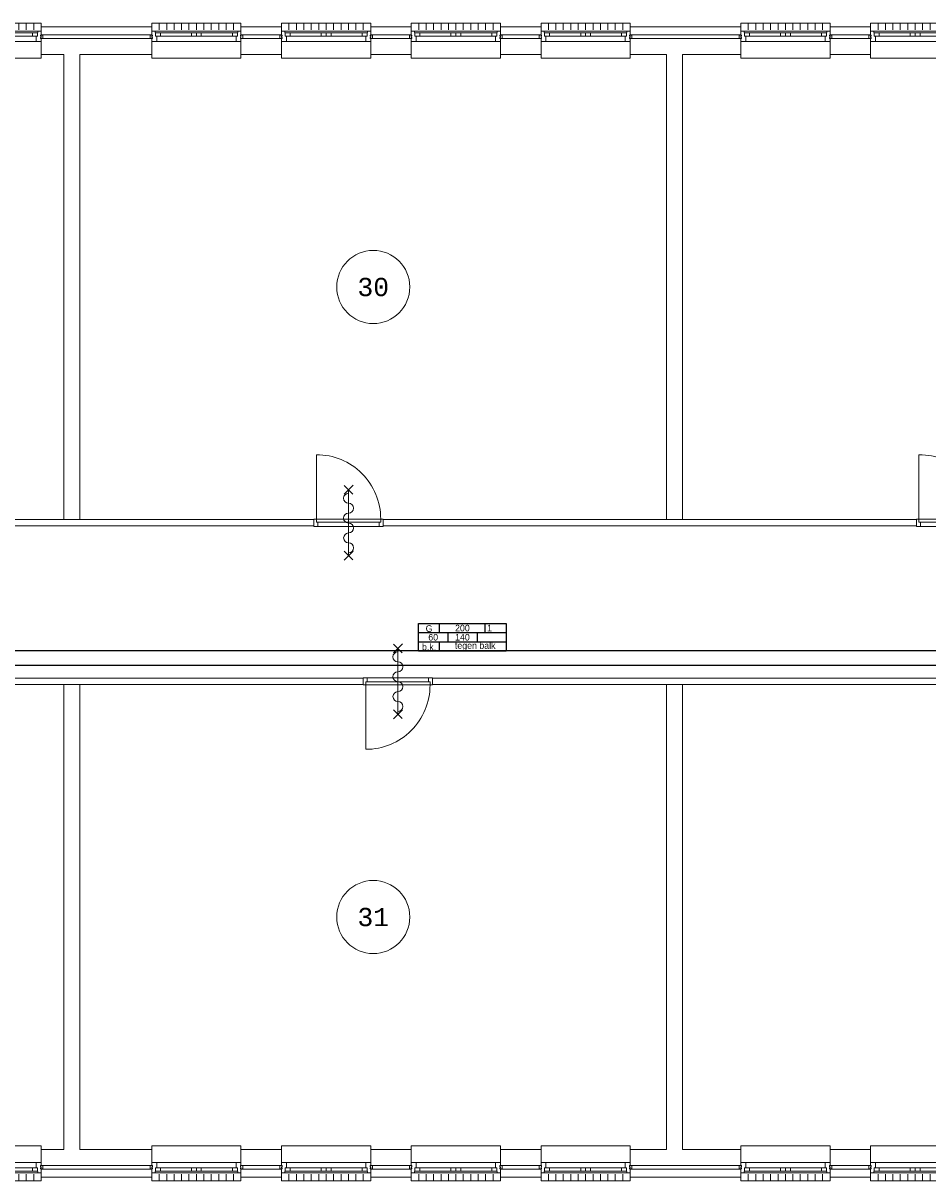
# Model space of a CAD drawing. Header units: millimetres. Extents: x 3141 to 84138, y 13023 to 41651.
# Tile 5 of 10: x 30646 to 43025, y 19224 to 35059. Entities that reach past the tile are written whole.
import ezdxf
from ezdxf.enums import TextEntityAlignment as Align
from ezdxf.xclip import XClip

# ---------------------------------------------------------------- set-up
doc = ezdxf.new("R2010")
doc.units = ezdxf.units.MM
doc.header["$LTSCALE"] = 50
doc.header["$XCLIPFRAME"] = 0
doc.layers.get('0').update_dxf_attribs({"linetype": 'CONTINUOUS'})
for name, color, linetype in [('EL6130--_KANALISATIE', 2, 'CONTINUOUS'), ('EL6131--_KG', 3, 'CONTINUOUS'), ('Xref', 8, 'CONTINUOUS'), ('Xref-1e26$0$AL$1A---_ALGEMEEN', 8, 'CONTINUOUS'), ('Xref-1e26$0$AT$1A---_TEKST050', 8, 'CONTINUOUS')]:
    doc.layers.add(name, color=color, linetype=linetype)
doc.styles.add('ISO-GTI', font='ISO-GTI.shx')
doc.styles.add('Xref-1e26$0$MONOTXT', font='MONOTXT')

# ---------------------------------------------------------------- blocks, each defined once
blk = doc.blocks.new('*O29')
at = {"layer": 'Xref-1e26$0$AL$1A---_ALGEMEEN', "color": 0, "linetype": 'Continuous', "lineweight": 0}
for p, q in [((-543, 9), (543, 9)), ((-565.5, -130), (565.5, -130)), ((-508.33, -240), (-508.33, -150)), ((-493, -63), (-67, -63)), ((-493, -106), (-67, -106)), ((-406.66, -240), (-406.66, -150)), ((-305, -240), (-305, -150)), ((-203.33, -240), (-203.33, -150)), ((-101.66, -240), (-101.66, -150)), ((0, -240), (0, -150)), ((67, -63), (493, -63)), ((67, -106), (493, -106)), ((101.66, -240), (101.66, -150)), ((203.33, -240), (203.33, -150)), ((305, -240), (305, -150)), ((406.66, -240), (406.66, -150)), ((508.33, -240), (508.33, -150))]:
    blk.add_line(p, q, dxfattribs=at)
for points in [[(-610, 190), (-610, 240), (610, 240), (610, 190)], [(-610, -190), (-610, -240), (610, -240), (610, -190)]]:
    blk.add_lwpolyline(points, dxfattribs=at)
for points in [[(-610, 9), (-545.15, 9), (-543, 6.86), (-543, -63), (-560, -63), (-560, -114), (-565.5, -114), (-565.5, -127.78), (-567.72, -130), (-610, -130), (-610, -76), (-601, -76), (-601, -60), (-610, -60), (-610, -46), (-601, -46), (-601, -30), (-610, -30)], [(610, 9), (545.15, 9), (543, 6.86), (543, -63), (560, -63), (560, -114), (565.5, -114), (565.5, -127.78), (567.72, -130), (610, -130), (610, -76), (601, -76), (601, -60), (610, -60), (610, -46), (601, -46), (601, -30), (610, -30)], [(-635, -30), (-601, -30), (-601, -46), (-610, -46), (-610, -60), (-601, -60), (-601, -76), (-635, -76)], [(-560, -106), (-493, -106), (-493, -63), (-560, -63)], [(-67, -106), (0, -106), (0, -63), (-67, -63)], [(67, -106), (0, -106), (0, -63), (67, -63)], [(560, -106), (493, -106), (493, -63), (560, -63)], [(635, -30), (601, -30), (601, -46), (610, -46), (610, -60), (601, -60), (601, -76), (635, -76)]]:
    blk.add_lwpolyline(points, close=True, dxfattribs=at)
blk = doc.blocks.new('*O30')
at = {"layer": 'Xref-1e26$0$AL$1A---_ALGEMEEN', "color": 0, "linetype": 'Continuous', "lineweight": 0}
for p, q in [((-543, 9), (543, 9)), ((-565.5, -130), (565.5, -130)), ((-508.33, -240), (-508.33, -150)), ((-493, -63), (-67, -63)), ((-493, -106), (-67, -106)), ((-406.66, -240), (-406.66, -150)), ((-305, -240), (-305, -150)), ((-203.33, -240), (-203.33, -150)), ((-101.66, -240), (-101.66, -150)), ((0, -240), (0, -150)), ((67, -63), (493, -63)), ((67, -106), (493, -106)), ((101.66, -240), (101.66, -150)), ((203.33, -240), (203.33, -150)), ((305, -240), (305, -150)), ((406.66, -240), (406.66, -150)), ((508.33, -240), (508.33, -150))]:
    blk.add_line(p, q, dxfattribs=at)
for points in [[(-610, 190), (-610, 240), (610, 240), (610, 190)], [(-610, -190), (-610, -240), (610, -240), (610, -190)]]:
    blk.add_lwpolyline(points, dxfattribs=at)
for points in [[(-610, 9), (-545.15, 9), (-543, 6.86), (-543, -63), (-560, -63), (-560, -114), (-565.5, -114), (-565.5, -127.78), (-567.72, -130), (-610, -130), (-610, -76), (-601, -76), (-601, -60), (-610, -60), (-610, -46), (-601, -46), (-601, -30), (-610, -30)], [(610, 9), (545.15, 9), (543, 6.86), (543, -63), (560, -63), (560, -114), (565.5, -114), (565.5, -127.78), (567.72, -130), (610, -130), (610, -76), (601, -76), (601, -60), (610, -60), (610, -46), (601, -46), (601, -30), (610, -30)], [(-635, -30), (-601, -30), (-601, -46), (-610, -46), (-610, -60), (-601, -60), (-601, -76), (-635, -76)], [(-560, -106), (-493, -106), (-493, -63), (-560, -63)], [(-67, -106), (0, -106), (0, -63), (-67, -63)], [(67, -106), (0, -106), (0, -63), (67, -63)], [(560, -106), (493, -106), (493, -63), (560, -63)], [(635, -30), (601, -30), (601, -46), (610, -46), (610, -60), (601, -60), (601, -76), (635, -76)]]:
    blk.add_lwpolyline(points, close=True, dxfattribs=at)
blk = doc.blocks.new('*O31')
at = {"layer": 'Xref-1e26$0$AL$1A---_ALGEMEEN', "color": 0, "linetype": 'Continuous', "lineweight": 0}
for p, q in [((-543, 9), (543, 9)), ((-565.5, -130), (565.5, -130)), ((-508.33, -240), (-508.33, -150)), ((-493, -63), (-67, -63)), ((-493, -106), (-67, -106)), ((-406.66, -240), (-406.66, -150)), ((-305, -240), (-305, -150)), ((-203.33, -240), (-203.33, -150)), ((-101.66, -240), (-101.66, -150)), ((0, -240), (0, -150)), ((67, -63), (493, -63)), ((67, -106), (493, -106)), ((101.66, -240), (101.66, -150)), ((203.33, -240), (203.33, -150)), ((305, -240), (305, -150)), ((406.66, -240), (406.66, -150)), ((508.33, -240), (508.33, -150))]:
    blk.add_line(p, q, dxfattribs=at)
for points in [[(-610, 190), (-610, 240), (610, 240), (610, 190)], [(-610, -190), (-610, -240), (610, -240), (610, -190)]]:
    blk.add_lwpolyline(points, dxfattribs=at)
for points in [[(-610, 9), (-545.15, 9), (-543, 6.86), (-543, -63), (-560, -63), (-560, -114), (-565.5, -114), (-565.5, -127.78), (-567.72, -130), (-610, -130), (-610, -76), (-601, -76), (-601, -60), (-610, -60), (-610, -46), (-601, -46), (-601, -30), (-610, -30)], [(610, 9), (545.15, 9), (543, 6.86), (543, -63), (560, -63), (560, -114), (565.5, -114), (565.5, -127.78), (567.72, -130), (610, -130), (610, -76), (601, -76), (601, -60), (610, -60), (610, -46), (601, -46), (601, -30), (610, -30)], [(-635, -30), (-601, -30), (-601, -46), (-610, -46), (-610, -60), (-601, -60), (-601, -76), (-635, -76)], [(-560, -106), (-493, -106), (-493, -63), (-560, -63)], [(-67, -106), (0, -106), (0, -63), (-67, -63)], [(67, -106), (0, -106), (0, -63), (67, -63)], [(560, -106), (493, -106), (493, -63), (560, -63)], [(635, -30), (601, -30), (601, -46), (610, -46), (610, -60), (601, -60), (601, -76), (635, -76)]]:
    blk.add_lwpolyline(points, close=True, dxfattribs=at)
blk = doc.blocks.new('*O32')
at = {"layer": 'Xref-1e26$0$AL$1A---_ALGEMEEN', "color": 0, "linetype": 'Continuous', "lineweight": 0}
for p, q in [((-543, 9), (543, 9)), ((-565.5, -130), (565.5, -130)), ((-508.33, -240), (-508.33, -150)), ((-493, -63), (-67, -63)), ((-493, -106), (-67, -106)), ((-406.66, -240), (-406.66, -150)), ((-305, -240), (-305, -150)), ((-203.33, -240), (-203.33, -150)), ((-101.66, -240), (-101.66, -150)), ((0, -240), (0, -150)), ((67, -63), (493, -63)), ((67, -106), (493, -106)), ((101.66, -240), (101.66, -150)), ((203.33, -240), (203.33, -150)), ((305, -240), (305, -150)), ((406.66, -240), (406.66, -150)), ((508.33, -240), (508.33, -150))]:
    blk.add_line(p, q, dxfattribs=at)
for points in [[(-610, 190), (-610, 240), (610, 240), (610, 190)], [(-610, -190), (-610, -240), (610, -240), (610, -190)]]:
    blk.add_lwpolyline(points, dxfattribs=at)
for points in [[(-610, 9), (-545.15, 9), (-543, 6.86), (-543, -63), (-560, -63), (-560, -114), (-565.5, -114), (-565.5, -127.78), (-567.72, -130), (-610, -130), (-610, -76), (-601, -76), (-601, -60), (-610, -60), (-610, -46), (-601, -46), (-601, -30), (-610, -30)], [(610, 9), (545.15, 9), (543, 6.86), (543, -63), (560, -63), (560, -114), (565.5, -114), (565.5, -127.78), (567.72, -130), (610, -130), (610, -76), (601, -76), (601, -60), (610, -60), (610, -46), (601, -46), (601, -30), (610, -30)], [(-635, -30), (-601, -30), (-601, -46), (-610, -46), (-610, -60), (-601, -60), (-601, -76), (-635, -76)], [(-560, -106), (-493, -106), (-493, -63), (-560, -63)], [(-67, -106), (0, -106), (0, -63), (-67, -63)], [(67, -106), (0, -106), (0, -63), (67, -63)], [(560, -106), (493, -106), (493, -63), (560, -63)], [(635, -30), (601, -30), (601, -46), (610, -46), (610, -60), (601, -60), (601, -76), (635, -76)]]:
    blk.add_lwpolyline(points, close=True, dxfattribs=at)
blk = doc.blocks.new('*O33')
at = {"layer": 'Xref-1e26$0$AL$1A---_ALGEMEEN', "color": 0, "linetype": 'Continuous', "lineweight": 0}
for p, q in [((-543, 9), (543, 9)), ((-565.5, -130), (565.5, -130)), ((-508.33, -240), (-508.33, -150)), ((-493, -63), (-67, -63)), ((-493, -106), (-67, -106)), ((-406.66, -240), (-406.66, -150)), ((-305, -240), (-305, -150)), ((-203.33, -240), (-203.33, -150)), ((-101.66, -240), (-101.66, -150)), ((0, -240), (0, -150)), ((67, -63), (493, -63)), ((67, -106), (493, -106)), ((101.66, -240), (101.66, -150)), ((203.33, -240), (203.33, -150)), ((305, -240), (305, -150)), ((406.66, -240), (406.66, -150)), ((508.33, -240), (508.33, -150))]:
    blk.add_line(p, q, dxfattribs=at)
for points in [[(-610, 190), (-610, 240), (610, 240), (610, 190)], [(-610, -190), (-610, -240), (610, -240), (610, -190)]]:
    blk.add_lwpolyline(points, dxfattribs=at)
for points in [[(-610, 9), (-545.15, 9), (-543, 6.86), (-543, -63), (-560, -63), (-560, -114), (-565.5, -114), (-565.5, -127.78), (-567.72, -130), (-610, -130), (-610, -76), (-601, -76), (-601, -60), (-610, -60), (-610, -46), (-601, -46), (-601, -30), (-610, -30)], [(610, 9), (545.15, 9), (543, 6.86), (543, -63), (560, -63), (560, -114), (565.5, -114), (565.5, -127.78), (567.72, -130), (610, -130), (610, -76), (601, -76), (601, -60), (610, -60), (610, -46), (601, -46), (601, -30), (610, -30)], [(-635, -30), (-601, -30), (-601, -46), (-610, -46), (-610, -60), (-601, -60), (-601, -76), (-635, -76)], [(-560, -106), (-493, -106), (-493, -63), (-560, -63)], [(-67, -106), (0, -106), (0, -63), (-67, -63)], [(67, -106), (0, -106), (0, -63), (67, -63)], [(560, -106), (493, -106), (493, -63), (560, -63)], [(635, -30), (601, -30), (601, -46), (610, -46), (610, -60), (601, -60), (601, -76), (635, -76)]]:
    blk.add_lwpolyline(points, close=True, dxfattribs=at)
blk = doc.blocks.new('*O34')
at = {"layer": 'Xref-1e26$0$AL$1A---_ALGEMEEN', "color": 0, "linetype": 'Continuous', "lineweight": 0}
for p, q in [((-543, 9), (543, 9)), ((-565.5, -130), (565.5, -130)), ((-508.33, -240), (-508.33, -150)), ((-493, -63), (-67, -63)), ((-493, -106), (-67, -106)), ((-406.66, -240), (-406.66, -150)), ((-305, -240), (-305, -150)), ((-203.33, -240), (-203.33, -150)), ((-101.66, -240), (-101.66, -150)), ((0, -240), (0, -150)), ((67, -63), (493, -63)), ((67, -106), (493, -106)), ((101.66, -240), (101.66, -150)), ((203.33, -240), (203.33, -150)), ((305, -240), (305, -150)), ((406.66, -240), (406.66, -150)), ((508.33, -240), (508.33, -150))]:
    blk.add_line(p, q, dxfattribs=at)
for points in [[(-610, 190), (-610, 240), (610, 240), (610, 190)], [(-610, -190), (-610, -240), (610, -240), (610, -190)]]:
    blk.add_lwpolyline(points, dxfattribs=at)
for points in [[(-610, 9), (-545.15, 9), (-543, 6.86), (-543, -63), (-560, -63), (-560, -114), (-565.5, -114), (-565.5, -127.78), (-567.72, -130), (-610, -130), (-610, -76), (-601, -76), (-601, -60), (-610, -60), (-610, -46), (-601, -46), (-601, -30), (-610, -30)], [(610, 9), (545.15, 9), (543, 6.86), (543, -63), (560, -63), (560, -114), (565.5, -114), (565.5, -127.78), (567.72, -130), (610, -130), (610, -76), (601, -76), (601, -60), (610, -60), (610, -46), (601, -46), (601, -30), (610, -30)], [(-635, -30), (-601, -30), (-601, -46), (-610, -46), (-610, -60), (-601, -60), (-601, -76), (-635, -76)], [(-560, -106), (-493, -106), (-493, -63), (-560, -63)], [(-67, -106), (0, -106), (0, -63), (-67, -63)], [(67, -106), (0, -106), (0, -63), (67, -63)], [(560, -106), (493, -106), (493, -63), (560, -63)], [(635, -30), (601, -30), (601, -46), (610, -46), (610, -60), (601, -60), (601, -76), (635, -76)]]:
    blk.add_lwpolyline(points, close=True, dxfattribs=at)
blk = doc.blocks.new('*O35')
at = {"layer": 'Xref-1e26$0$AL$1A---_ALGEMEEN', "color": 0, "linetype": 'Continuous', "lineweight": 0}
for p, q in [((-543, 9), (543, 9)), ((-565.5, -130), (565.5, -130)), ((-508.33, -240), (-508.33, -150)), ((-493, -63), (-67, -63)), ((-493, -106), (-67, -106)), ((-406.66, -240), (-406.66, -150)), ((-305, -240), (-305, -150)), ((-203.33, -240), (-203.33, -150)), ((-101.66, -240), (-101.66, -150)), ((0, -240), (0, -150)), ((67, -63), (493, -63)), ((67, -106), (493, -106)), ((101.66, -240), (101.66, -150)), ((203.33, -240), (203.33, -150)), ((305, -240), (305, -150)), ((406.66, -240), (406.66, -150)), ((508.33, -240), (508.33, -150))]:
    blk.add_line(p, q, dxfattribs=at)
for points in [[(-610, 190), (-610, 240), (610, 240), (610, 190)], [(-610, -190), (-610, -240), (610, -240), (610, -190)]]:
    blk.add_lwpolyline(points, dxfattribs=at)
for points in [[(-610, 9), (-545.15, 9), (-543, 6.86), (-543, -63), (-560, -63), (-560, -114), (-565.5, -114), (-565.5, -127.78), (-567.72, -130), (-610, -130), (-610, -76), (-601, -76), (-601, -60), (-610, -60), (-610, -46), (-601, -46), (-601, -30), (-610, -30)], [(610, 9), (545.15, 9), (543, 6.86), (543, -63), (560, -63), (560, -114), (565.5, -114), (565.5, -127.78), (567.72, -130), (610, -130), (610, -76), (601, -76), (601, -60), (610, -60), (610, -46), (601, -46), (601, -30), (610, -30)], [(-635, -30), (-601, -30), (-601, -46), (-610, -46), (-610, -60), (-601, -60), (-601, -76), (-635, -76)], [(-560, -106), (-493, -106), (-493, -63), (-560, -63)], [(-67, -106), (0, -106), (0, -63), (-67, -63)], [(67, -106), (0, -106), (0, -63), (67, -63)], [(560, -106), (493, -106), (493, -63), (560, -63)], [(635, -30), (601, -30), (601, -46), (610, -46), (610, -60), (601, -60), (601, -76), (635, -76)]]:
    blk.add_lwpolyline(points, close=True, dxfattribs=at)
blk = doc.blocks.new('*O49')
at = {"layer": 'Xref-1e26$0$AL$1A---_ALGEMEEN', "color": 0, "linetype": 'Continuous', "lineweight": 0}
for p, q in [((-508.33, 240), (-508.33, 150)), ((-406.66, 240), (-406.66, 150)), ((-305, 240), (-305, 150)), ((-203.33, 240), (-203.33, 150)), ((-101.66, 240), (-101.66, 150)), ((0, 240), (0, 150)), ((101.66, 240), (101.66, 150)), ((203.33, 240), (203.33, 150)), ((305, 240), (305, 150)), ((406.66, 240), (406.66, 150)), ((508.33, 240), (508.33, 150)), ((-565.5, 130), (565.5, 130)), ((-493, 106), (-67, 106)), ((-493, 63), (-67, 63)), ((67, 106), (493, 106)), ((67, 63), (493, 63)), ((-543, -9), (543, -9))]:
    blk.add_line(p, q, dxfattribs=at)
for points in [[(-610, 190), (-610, 240), (610, 240), (610, 190)], [(-610, -190), (-610, -240), (610, -240), (610, -190)]]:
    blk.add_lwpolyline(points, dxfattribs=at)
for points in [[(-635, 30), (-601, 30), (-601, 46), (-610, 46), (-610, 60), (-601, 60), (-601, 76), (-635, 76)], [(-610, -9), (-545.15, -9), (-543, -6.86), (-543, 63), (-560, 63), (-560, 114), (-565.5, 114), (-565.5, 127.78), (-567.72, 130), (-610, 130), (-610, 76), (-601, 76), (-601, 60), (-610, 60), (-610, 46), (-601, 46), (-601, 30), (-610, 30)], [(-560, 106), (-493, 106), (-493, 63), (-560, 63)], [(-67, 106), (0, 106), (0, 63), (-67, 63)], [(67, 106), (0, 106), (0, 63), (67, 63)], [(560, 106), (493, 106), (493, 63), (560, 63)], [(610, -9), (545.15, -9), (543, -6.86), (543, 63), (560, 63), (560, 114), (565.5, 114), (565.5, 127.78), (567.72, 130), (610, 130), (610, 76), (601, 76), (601, 60), (610, 60), (610, 46), (601, 46), (601, 30), (610, 30)], [(635, 30), (601, 30), (601, 46), (610, 46), (610, 60), (601, 60), (601, 76), (635, 76)]]:
    blk.add_lwpolyline(points, close=True, dxfattribs=at)
blk = doc.blocks.new('*O50')
at = {"layer": 'Xref-1e26$0$AL$1A---_ALGEMEEN', "color": 0, "linetype": 'Continuous', "lineweight": 0}
for p, q in [((-508.33, 240), (-508.33, 150)), ((-406.66, 240), (-406.66, 150)), ((-305, 240), (-305, 150)), ((-203.33, 240), (-203.33, 150)), ((-101.66, 240), (-101.66, 150)), ((0, 240), (0, 150)), ((101.66, 240), (101.66, 150)), ((203.33, 240), (203.33, 150)), ((305, 240), (305, 150)), ((406.66, 240), (406.66, 150)), ((508.33, 240), (508.33, 150)), ((-565.5, 130), (565.5, 130)), ((-493, 106), (-67, 106)), ((-493, 63), (-67, 63)), ((67, 106), (493, 106)), ((67, 63), (493, 63)), ((-543, -9), (543, -9))]:
    blk.add_line(p, q, dxfattribs=at)
for points in [[(-610, 190), (-610, 240), (610, 240), (610, 190)], [(-610, -190), (-610, -240), (610, -240), (610, -190)]]:
    blk.add_lwpolyline(points, dxfattribs=at)
for points in [[(-635, 30), (-601, 30), (-601, 46), (-610, 46), (-610, 60), (-601, 60), (-601, 76), (-635, 76)], [(-610, -9), (-545.15, -9), (-543, -6.86), (-543, 63), (-560, 63), (-560, 114), (-565.5, 114), (-565.5, 127.78), (-567.72, 130), (-610, 130), (-610, 76), (-601, 76), (-601, 60), (-610, 60), (-610, 46), (-601, 46), (-601, 30), (-610, 30)], [(-560, 106), (-493, 106), (-493, 63), (-560, 63)], [(-67, 106), (0, 106), (0, 63), (-67, 63)], [(67, 106), (0, 106), (0, 63), (67, 63)], [(560, 106), (493, 106), (493, 63), (560, 63)], [(610, -9), (545.15, -9), (543, -6.86), (543, 63), (560, 63), (560, 114), (565.5, 114), (565.5, 127.78), (567.72, 130), (610, 130), (610, 76), (601, 76), (601, 60), (610, 60), (610, 46), (601, 46), (601, 30), (610, 30)], [(635, 30), (601, 30), (601, 46), (610, 46), (610, 60), (601, 60), (601, 76), (635, 76)]]:
    blk.add_lwpolyline(points, close=True, dxfattribs=at)
blk = doc.blocks.new('*O51')
at = {"layer": 'Xref-1e26$0$AL$1A---_ALGEMEEN', "color": 0, "linetype": 'Continuous', "lineweight": 0}
for p, q in [((-508.33, 240), (-508.33, 150)), ((-406.66, 240), (-406.66, 150)), ((-305, 240), (-305, 150)), ((-203.33, 240), (-203.33, 150)), ((-101.66, 240), (-101.66, 150)), ((0, 240), (0, 150)), ((101.66, 240), (101.66, 150)), ((203.33, 240), (203.33, 150)), ((305, 240), (305, 150)), ((406.66, 240), (406.66, 150)), ((508.33, 240), (508.33, 150)), ((-565.5, 130), (565.5, 130)), ((-493, 106), (-67, 106)), ((-493, 63), (-67, 63)), ((67, 106), (493, 106)), ((67, 63), (493, 63)), ((-543, -9), (543, -9))]:
    blk.add_line(p, q, dxfattribs=at)
for points in [[(-610, 190), (-610, 240), (610, 240), (610, 190)], [(-610, -190), (-610, -240), (610, -240), (610, -190)]]:
    blk.add_lwpolyline(points, dxfattribs=at)
for points in [[(-635, 30), (-601, 30), (-601, 46), (-610, 46), (-610, 60), (-601, 60), (-601, 76), (-635, 76)], [(-610, -9), (-545.15, -9), (-543, -6.86), (-543, 63), (-560, 63), (-560, 114), (-565.5, 114), (-565.5, 127.78), (-567.72, 130), (-610, 130), (-610, 76), (-601, 76), (-601, 60), (-610, 60), (-610, 46), (-601, 46), (-601, 30), (-610, 30)], [(-560, 106), (-493, 106), (-493, 63), (-560, 63)], [(-67, 106), (0, 106), (0, 63), (-67, 63)], [(67, 106), (0, 106), (0, 63), (67, 63)], [(560, 106), (493, 106), (493, 63), (560, 63)], [(610, -9), (545.15, -9), (543, -6.86), (543, 63), (560, 63), (560, 114), (565.5, 114), (565.5, 127.78), (567.72, 130), (610, 130), (610, 76), (601, 76), (601, 60), (610, 60), (610, 46), (601, 46), (601, 30), (610, 30)], [(635, 30), (601, 30), (601, 46), (610, 46), (610, 60), (601, 60), (601, 76), (635, 76)]]:
    blk.add_lwpolyline(points, close=True, dxfattribs=at)
blk = doc.blocks.new('*O52')
at = {"layer": 'Xref-1e26$0$AL$1A---_ALGEMEEN', "color": 0, "linetype": 'Continuous', "lineweight": 0}
for p, q in [((-508.33, 240), (-508.33, 150)), ((-406.66, 240), (-406.66, 150)), ((-305, 240), (-305, 150)), ((-203.33, 240), (-203.33, 150)), ((-101.66, 240), (-101.66, 150)), ((0, 240), (0, 150)), ((101.66, 240), (101.66, 150)), ((203.33, 240), (203.33, 150)), ((305, 240), (305, 150)), ((406.66, 240), (406.66, 150)), ((508.33, 240), (508.33, 150)), ((-565.5, 130), (565.5, 130)), ((-493, 106), (-67, 106)), ((-493, 63), (-67, 63)), ((67, 106), (493, 106)), ((67, 63), (493, 63)), ((-543, -9), (543, -9))]:
    blk.add_line(p, q, dxfattribs=at)
for points in [[(-610, 190), (-610, 240), (610, 240), (610, 190)], [(-610, -190), (-610, -240), (610, -240), (610, -190)]]:
    blk.add_lwpolyline(points, dxfattribs=at)
for points in [[(-635, 30), (-601, 30), (-601, 46), (-610, 46), (-610, 60), (-601, 60), (-601, 76), (-635, 76)], [(-610, -9), (-545.15, -9), (-543, -6.86), (-543, 63), (-560, 63), (-560, 114), (-565.5, 114), (-565.5, 127.78), (-567.72, 130), (-610, 130), (-610, 76), (-601, 76), (-601, 60), (-610, 60), (-610, 46), (-601, 46), (-601, 30), (-610, 30)], [(-560, 106), (-493, 106), (-493, 63), (-560, 63)], [(-67, 106), (0, 106), (0, 63), (-67, 63)], [(67, 106), (0, 106), (0, 63), (67, 63)], [(560, 106), (493, 106), (493, 63), (560, 63)], [(610, -9), (545.15, -9), (543, -6.86), (543, 63), (560, 63), (560, 114), (565.5, 114), (565.5, 127.78), (567.72, 130), (610, 130), (610, 76), (601, 76), (601, 60), (610, 60), (610, 46), (601, 46), (601, 30), (610, 30)], [(635, 30), (601, 30), (601, 46), (610, 46), (610, 60), (601, 60), (601, 76), (635, 76)]]:
    blk.add_lwpolyline(points, close=True, dxfattribs=at)
blk = doc.blocks.new('*O53')
at = {"layer": 'Xref-1e26$0$AL$1A---_ALGEMEEN', "color": 0, "linetype": 'Continuous', "lineweight": 0}
for p, q in [((-508.33, 240), (-508.33, 150)), ((-406.66, 240), (-406.66, 150)), ((-305, 240), (-305, 150)), ((-203.33, 240), (-203.33, 150)), ((-101.66, 240), (-101.66, 150)), ((0, 240), (0, 150)), ((101.66, 240), (101.66, 150)), ((203.33, 240), (203.33, 150)), ((305, 240), (305, 150)), ((406.66, 240), (406.66, 150)), ((508.33, 240), (508.33, 150)), ((-565.5, 130), (565.5, 130)), ((-493, 106), (-67, 106)), ((-493, 63), (-67, 63)), ((67, 106), (493, 106)), ((67, 63), (493, 63)), ((-543, -9), (543, -9))]:
    blk.add_line(p, q, dxfattribs=at)
for points in [[(-610, 190), (-610, 240), (610, 240), (610, 190)], [(-610, -190), (-610, -240), (610, -240), (610, -190)]]:
    blk.add_lwpolyline(points, dxfattribs=at)
for points in [[(-635, 30), (-601, 30), (-601, 46), (-610, 46), (-610, 60), (-601, 60), (-601, 76), (-635, 76)], [(-610, -9), (-545.15, -9), (-543, -6.86), (-543, 63), (-560, 63), (-560, 114), (-565.5, 114), (-565.5, 127.78), (-567.72, 130), (-610, 130), (-610, 76), (-601, 76), (-601, 60), (-610, 60), (-610, 46), (-601, 46), (-601, 30), (-610, 30)], [(-560, 106), (-493, 106), (-493, 63), (-560, 63)], [(-67, 106), (0, 106), (0, 63), (-67, 63)], [(67, 106), (0, 106), (0, 63), (67, 63)], [(560, 106), (493, 106), (493, 63), (560, 63)], [(610, -9), (545.15, -9), (543, -6.86), (543, 63), (560, 63), (560, 114), (565.5, 114), (565.5, 127.78), (567.72, 130), (610, 130), (610, 76), (601, 76), (601, 60), (610, 60), (610, 46), (601, 46), (601, 30), (610, 30)], [(635, 30), (601, 30), (601, 46), (610, 46), (610, 60), (601, 60), (601, 76), (635, 76)]]:
    blk.add_lwpolyline(points, close=True, dxfattribs=at)
blk = doc.blocks.new('*O54')
at = {"layer": 'Xref-1e26$0$AL$1A---_ALGEMEEN', "color": 0, "linetype": 'Continuous', "lineweight": 0}
for p, q in [((-508.33, 240), (-508.33, 150)), ((-406.66, 240), (-406.66, 150)), ((-305, 240), (-305, 150)), ((-203.33, 240), (-203.33, 150)), ((-101.66, 240), (-101.66, 150)), ((0, 240), (0, 150)), ((101.66, 240), (101.66, 150)), ((203.33, 240), (203.33, 150)), ((305, 240), (305, 150)), ((406.66, 240), (406.66, 150)), ((508.33, 240), (508.33, 150)), ((-565.5, 130), (565.5, 130)), ((-493, 106), (-67, 106)), ((-493, 63), (-67, 63)), ((67, 106), (493, 106)), ((67, 63), (493, 63)), ((-543, -9), (543, -9))]:
    blk.add_line(p, q, dxfattribs=at)
for points in [[(-610, 190), (-610, 240), (610, 240), (610, 190)], [(-610, -190), (-610, -240), (610, -240), (610, -190)]]:
    blk.add_lwpolyline(points, dxfattribs=at)
for points in [[(-635, 30), (-601, 30), (-601, 46), (-610, 46), (-610, 60), (-601, 60), (-601, 76), (-635, 76)], [(-610, -9), (-545.15, -9), (-543, -6.86), (-543, 63), (-560, 63), (-560, 114), (-565.5, 114), (-565.5, 127.78), (-567.72, 130), (-610, 130), (-610, 76), (-601, 76), (-601, 60), (-610, 60), (-610, 46), (-601, 46), (-601, 30), (-610, 30)], [(-560, 106), (-493, 106), (-493, 63), (-560, 63)], [(-67, 106), (0, 106), (0, 63), (-67, 63)], [(67, 106), (0, 106), (0, 63), (67, 63)], [(560, 106), (493, 106), (493, 63), (560, 63)], [(610, -9), (545.15, -9), (543, -6.86), (543, 63), (560, 63), (560, 114), (565.5, 114), (565.5, 127.78), (567.72, 130), (610, 130), (610, 76), (601, 76), (601, 60), (610, 60), (610, 46), (601, 46), (601, 30), (610, 30)], [(635, 30), (601, 30), (601, 46), (610, 46), (610, 60), (601, 60), (601, 76), (635, 76)]]:
    blk.add_lwpolyline(points, close=True, dxfattribs=at)
blk = doc.blocks.new('*O55')
at = {"layer": 'Xref-1e26$0$AL$1A---_ALGEMEEN', "color": 0, "linetype": 'Continuous', "lineweight": 0}
for p, q in [((-508.33, 240), (-508.33, 150)), ((-406.66, 240), (-406.66, 150)), ((-305, 240), (-305, 150)), ((-203.33, 240), (-203.33, 150)), ((-101.66, 240), (-101.66, 150)), ((0, 240), (0, 150)), ((101.66, 240), (101.66, 150)), ((203.33, 240), (203.33, 150)), ((305, 240), (305, 150)), ((406.66, 240), (406.66, 150)), ((508.33, 240), (508.33, 150)), ((-565.5, 130), (565.5, 130)), ((-493, 106), (-67, 106)), ((-493, 63), (-67, 63)), ((67, 106), (493, 106)), ((67, 63), (493, 63)), ((-543, -9), (543, -9))]:
    blk.add_line(p, q, dxfattribs=at)
for points in [[(-610, 190), (-610, 240), (610, 240), (610, 190)], [(-610, -190), (-610, -240), (610, -240), (610, -190)]]:
    blk.add_lwpolyline(points, dxfattribs=at)
for points in [[(-635, 30), (-601, 30), (-601, 46), (-610, 46), (-610, 60), (-601, 60), (-601, 76), (-635, 76)], [(-610, -9), (-545.15, -9), (-543, -6.86), (-543, 63), (-560, 63), (-560, 114), (-565.5, 114), (-565.5, 127.78), (-567.72, 130), (-610, 130), (-610, 76), (-601, 76), (-601, 60), (-610, 60), (-610, 46), (-601, 46), (-601, 30), (-610, 30)], [(-560, 106), (-493, 106), (-493, 63), (-560, 63)], [(-67, 106), (0, 106), (0, 63), (-67, 63)], [(67, 106), (0, 106), (0, 63), (67, 63)], [(560, 106), (493, 106), (493, 63), (560, 63)], [(610, -9), (545.15, -9), (543, -6.86), (543, 63), (560, 63), (560, 114), (565.5, 114), (565.5, 127.78), (567.72, 130), (610, 130), (610, 76), (601, 76), (601, 60), (610, 60), (610, 46), (601, 46), (601, 30), (610, 30)], [(635, 30), (601, 30), (601, 46), (610, 46), (610, 60), (601, 60), (601, 76), (635, 76)]]:
    blk.add_lwpolyline(points, close=True, dxfattribs=at)
blk = doc.blocks.new('Xref-1e26$0$ED0881')
at = {"layer": 'Xref-1e26$0$AL$1A---_ALGEMEEN', "color": 0, "linetype": 'Continuous', "lineweight": 0}
for p, q in [((475, -400), (475, 500)), ((915, 0), (35, 0)), ((55, 100), (895, 100)), ((55, 45), (895, 45))]:
    blk.add_line(p, q, dxfattribs=at)
for points in [[(55, 100), (0, 100), (0, 0), (35, 0), (35, 45), (55, 45), (55, 100)], [(950, 0), (915, 0), (915, 45), (895, 45), (895, 100), (950, 100), (950, 0)]]:
    blk.add_lwpolyline(points, close=True, dxfattribs=at)
blk.add_lwpolyline([(35, 0), (35, -880, 0.414214), (915, 0)], format="xyb", dxfattribs=at)
blk = doc.blocks.new('Xref-1e26$0$BRW60')
at = {"layer": 'Xref-1e26$0$AL$1A---_ALGEMEEN', "color": 0, "linetype": 'Continuous', "lineweight": 0}
for p, q in [((-61.42, 393.58), (61.43, 516.42)), ((59.19, 395.81), (-59.19, 514.19)), ((-61.42, -506.42), (61.43, -383.58)), ((59.19, -504.19), (-59.19, -385.81))]:
    blk.add_line(p, q, dxfattribs=at)
blk = doc.blocks.new('*O208')
at = {"layer": 'Xref-1e26$0$AL$1A---_ALGEMEEN', "color": 0, "linetype": 'Continuous', "lineweight": 0}
blk.add_lwpolyline([(0, -407, 1), (0, -271, -1), (0, -136, 1), (0, 0, -1), (0, 136, 1), (0, 271, -1), (0, 407)], format="xyb", dxfattribs=at)
blk = doc.blocks.new('Xref-1e26$0$BRW00')
at = {"layer": 'Xref-1e26$0$AL$1A---_ALGEMEEN', "color": 0, "linetype": 'Continuous', "lineweight": 0}
blk.add_blockref('*O208', (0, 0), dxfattribs=at)
blk = doc.blocks.new('*O209')
at = {"layer": 'Xref-1e26$0$AL$1A---_ALGEMEEN', "color": 0, "linetype": 'Continuous', "lineweight": 0}
blk.add_line((0, 450), (0, -450), dxfattribs=at)
for name in ['Xref-1e26$0$BRW60', 'Xref-1e26$0$BRW00']:
    blk.add_blockref(name, (0, -5), dxfattribs=at)
blk = doc.blocks.new('*O213')
at = {"layer": 'Xref-1e26$0$AL$1A---_ALGEMEEN', "color": 0, "linetype": 'Continuous', "lineweight": 0}
blk.add_line((0, 450), (0, -450), dxfattribs=at)
for name in ['Xref-1e26$0$BRW60', 'Xref-1e26$0$BRW00']:
    blk.add_blockref(name, (0, -5), dxfattribs=at)
blk = doc.blocks.new('Xref-1e26')
at = {"layer": 'Xref-1e26$0$AL$1A---_ALGEMEEN', "linetype": 'Continuous', "lineweight": 0}
for points in [[(106930.42, 64176.73), (108445.42, 64176.73), (108445.42, 64066.73), (106930.42, 64066.73)], [(109665.42, 64176.73), (110220.42, 64176.73), (110220.42, 64066.73), (109665.42, 64066.73)], [(111440.42, 64176.73), (111995.42, 64176.73), (111995.42, 64066.73), (111440.42, 64066.73)], [(113215.42, 64176.73), (113770.42, 64176.73), (113770.42, 64066.73), (113215.42, 64066.73)], [(114990.42, 64176.73), (116505.42, 64176.73), (116505.42, 64066.73), (114990.42, 64066.73)], [(117725.42, 64176.73), (118280.42, 64176.73), (118280.42, 64066.73), (117725.42, 64066.73)], [(107242.42, 57439.23), (107462.42, 57439.23), (107462.42, 63796.73), (108445.42, 63796.73), (108445.42, 64016.73), (106930.42, 64016.73), (106930.42, 63796.73), (107242.42, 63796.73)], [(109665.42, 64016.73), (110220.42, 64016.73), (110220.42, 63796.73), (109665.42, 63796.73)], [(111440.42, 64016.73), (111995.42, 64016.73), (111995.42, 63796.73), (111440.42, 63796.73)], [(113215.42, 64016.73), (113770.42, 64016.73), (113770.42, 63796.73), (113215.42, 63796.73)], [(115487.42, 57439.23), (115707.42, 57439.23), (115707.42, 63796.73), (116505.42, 63796.73), (116505.42, 64016.73), (114990.42, 64016.73), (114990.42, 63796.73), (115487.42, 63796.73)], [(117725.42, 64016.73), (118280.42, 64016.73), (118280.42, 63796.73), (117725.42, 63796.73)], [(103367.42, 57349.23), (110662.42, 57349.23), (110662.42, 57439.23), (103367.42, 57439.23)], [(111612.42, 57349.23), (118907.42, 57349.23), (118907.42, 57439.23), (111612.42, 57439.23)], [(104042.42, 55179.23), (111337.42, 55179.23), (111337.42, 55269.23), (104042.42, 55269.23)], [(112287.42, 55179.23), (119582.42, 55179.23), (119582.42, 55269.23), (112287.42, 55269.23)], [(107242.42, 55179.23), (107462.42, 55179.23), (107462.42, 48821.73), (108445.42, 48821.73), (108445.42, 48601.73), (106930.42, 48601.73), (106930.42, 48821.73), (107242.42, 48821.73)], [(115487.42, 55179.23), (115707.42, 55179.23), (115707.42, 48821.73), (116505.42, 48821.73), (116505.42, 48601.73), (114990.42, 48601.73), (114990.42, 48821.73), (115487.42, 48821.73)], [(109665.42, 48601.73), (110220.42, 48601.73), (110220.42, 48821.73), (109665.42, 48821.73)], [(111440.42, 48601.73), (111995.42, 48601.73), (111995.42, 48821.73), (111440.42, 48821.73)], [(113215.42, 48601.73), (113770.42, 48601.73), (113770.42, 48821.73), (113215.42, 48821.73)], [(117725.42, 48601.73), (118280.42, 48601.73), (118280.42, 48821.73), (117725.42, 48821.73)], [(106930.42, 48441.73), (108445.42, 48441.73), (108445.42, 48551.73), (106930.42, 48551.73)], [(109665.42, 48441.73), (110220.42, 48441.73), (110220.42, 48551.73), (109665.42, 48551.73)], [(111440.42, 48441.73), (111995.42, 48441.73), (111995.42, 48551.73), (111440.42, 48551.73)], [(113215.42, 48441.73), (113770.42, 48441.73), (113770.42, 48551.73), (113215.42, 48551.73)], [(114990.42, 48441.73), (116505.42, 48441.73), (116505.42, 48551.73), (114990.42, 48551.73)], [(117725.42, 48441.73), (118280.42, 48441.73), (118280.42, 48551.73), (117725.42, 48551.73)]]:
    blk.add_lwpolyline(points, close=True, dxfattribs=at)
for centre in [(111474.92, 60617.98), (111474.92, 52000.48)]:
    blk.add_circle(centre, 500, dxfattribs=at)
for name, p in [('*O49', (106320.42, 63986.73)), ('*O50', (109055.42, 63986.73)), ('*O51', (110830.42, 63986.73)), ('*O52', (112605.42, 63986.73)), ('*O53', (114380.42, 63986.73)), ('*O54', (117115.42, 63986.73)), ('*O55', (118890.42, 63986.73)), ('*O213', (111137.42, 57394.23)), ('Xref-1e26$0$ED0881', (111337.42, 55174.23)), ('*O209', (111812.42, 55224.23)), ('*O29', (106320.42, 48631.73)), ('*O30', (109055.42, 48631.73)), ('*O31', (110830.42, 48631.73)), ('*O32', (112605.42, 48631.73)), ('*O33', (114380.42, 48631.73)), ('*O34', (117115.42, 48631.73)), ('*O35', (118890.42, 48631.73))]:
    blk.add_blockref(name, p, dxfattribs=at)
at = {"layer": 'Xref-1e26$0$AL$1A---_ALGEMEEN', "linetype": 'Continuous', "lineweight": 0, "yscale": -1}
for p in [(110662.42, 57444.23), (118907.42, 57444.23)]:
    blk.add_blockref('Xref-1e26$0$ED0881', p, dxfattribs=at)
at = {"layer": 'Xref-1e26$0$AT$1A---_TEKST050', "linetype": 'Continuous', "lineweight": 0, "style": 'Xref-1e26$0$MONOTXT'}
for s, p in [('30', (111474.91, 60617.97)), ('31', (111474.91, 52000.47))]:
    blk.add_text(s, height=250.00002, dxfattribs=at).set_placement(p, align=Align.MIDDLE)
blk = doc.blocks.new('E-GK-GTC-C83C')
at = {"color": 0, "linetype": 'Continuous'}
for p, q in [((-0.5, 100), (0.5, 100)), ((-0.5, -100), (0.5, -100))]:
    blk.add_line(p, q, dxfattribs=at)
blk = doc.blocks.new('ES61KG1')
for points in [[(-12, 5), (12, 5), (12, 0)], [(-12, 0), (-12, 5)], [(-6.25, 2.5), (-6.25, 5)], [(6.25, 2.5), (6.25, 5)], [(-12, 2.5), (12, 2.5)], [(-12, 0), (12, 0)], [(-4, 2.5), (-4, 0)], [(4, 2.5), (4, 0)]]:
    blk.add_lwpolyline(points)
at = {"color": 1, "style": 'ISO-GTI'}
for tag, p in [('L/G', (-9.125, 3.625)), ('B', (0, 3.75)), ('KR', (-8, 1.25)), ('ZW', (0, 1.25)), ('DA', (8, 1.25))]:
    blk.add_attdef(tag, text='', height=1.8, dxfattribs=at).set_placement(p, align=Align.MIDDLE)
blk.add_attdef('VL', text='', height=1.8, dxfattribs=at).set_placement((6.75, 3.75), align=Align.MIDDLE_LEFT)
blk = doc.blocks.new('ES61KG4')
at = {"color": 1}
for points in [[(-12, 2.5), (12, 2.5), (12, 0)], [(-12, 0), (-12, 2.5)], [(-12, 0), (12, 0)], [(-6.25, 0), (-6.25, 2.5)]]:
    blk.add_lwpolyline(points, dxfattribs=at)
at = {"color": 1, "style": 'ISO-GTI'}
for tag, p in [('OK/BK', (-9.125, 1.125)), ('B', (3.5, 1.25))]:
    blk.add_attdef(tag, text='', height=1.8, dxfattribs=at).set_placement(p, align=Align.MIDDLE)

msp = doc.modelspace()

# ---------------------------------------------------------------- block references
at = {"layer": 'EL6130--_KANALISATIE', "xscale": 50, "yscale": 50, "zscale": 50}
msp.add_blockref('ES61KG1', (36656, 26597, 2500), dxfattribs=at).add_auto_attribs({'L/G': 'G', 'ZW': '140', 'KR': '60', 'B': '200', 'VL': '1'})
at = {"layer": 'EL6130--_KANALISATIE', "color": 2, "xscale": 50, "yscale": 50, "zscale": 50}
msp.add_blockref('ES61KG4', (36656, 26472, 2500), dxfattribs=at).add_auto_attribs({'OK/BK': 'b.k.', 'B': 'tegen balk'})
at = {"layer": 'EL6131--_KG', "xscale": 41508.61204677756, "rotation": 180}
msp.add_blockref('E-GK-GTC-C83C', (46336, 26372, 2500), dxfattribs=at)
at = {"layer": 'Xref', "color": 8}
ref = msp.add_blockref('Xref-1e26', (-76039, -29168), dxfattribs=at)
XClip(ref).set_block_clipping_path([(78159.3219657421, 42190.8042191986), (160177.2440203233, 70818.631955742)])

doc.saveas('drawing.dxf')
